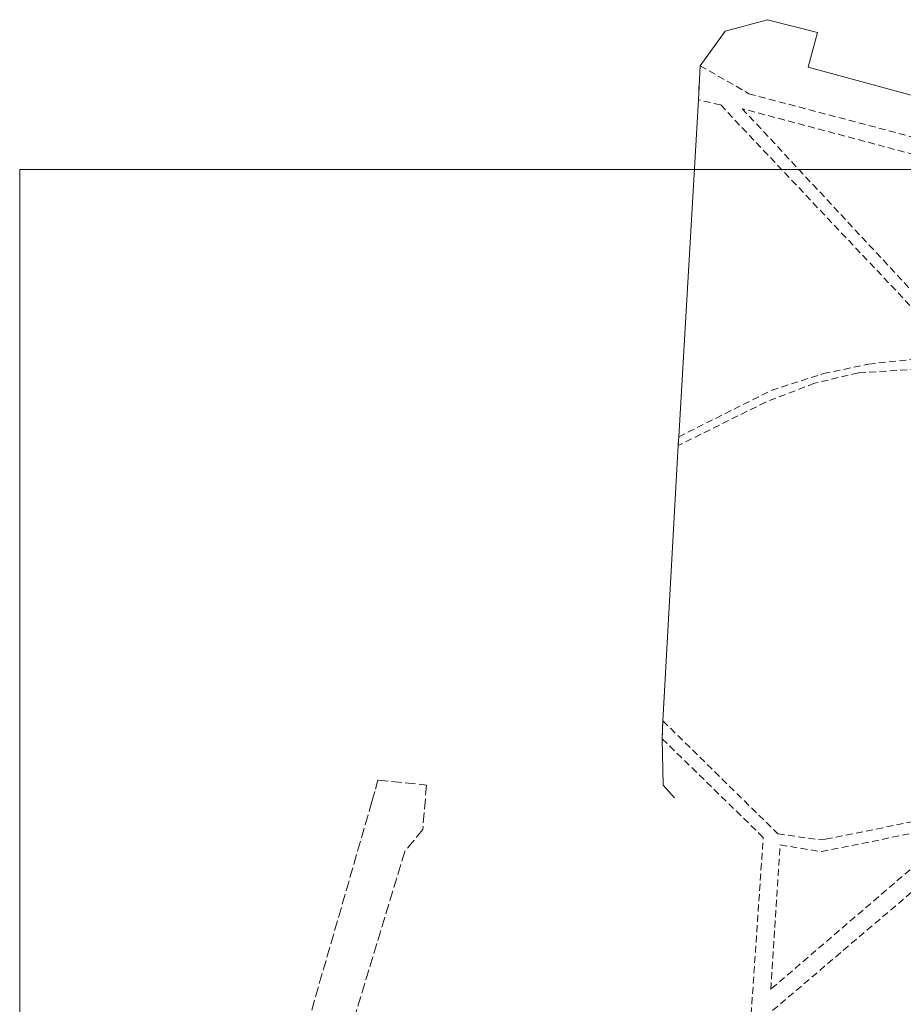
# Model space of a CAD drawing. Extents: x 6567519 to 6569315, y 5583523 to 5585607.
# Tile 4 of 67: x 6568276 to 6568405, y 5583696 to 5583839. Entities that reach past the tile are written whole.
import ezdxf

# ---------------------------------------------------------------- set-up
doc = ezdxf.new("R2010")
doc.units = 0
for name, pattern in [('GAK', [3.5, 2, -0.7, 0.1, -0.7]), ('PRZER2-1', [3, 2, -1]), ('PRZER3-1', [4, 3, -1])]:
    doc.linetypes.add(name, pattern=pattern)
for name, color, linetype, lineweight in [('GSLKRW', 7, 'CONTINUOUS', 25), ('GSSKOA', 7, 'PRZER3-1', 18), ('GSSKOD', 7, 'PRZER2-1', 18), ('siec', 7, 'GAK', 70)]:
    doc.layers.add(name, color=color, linetype=linetype, lineweight=lineweight)

msp = doc.modelspace()

# ---------------------------------------------------------------- linework, layer by layer
at = {"layer": 'GSLKRW', "color": 7, "linetype": 'Continuous', "lineweight": 20, "elevation": 10.18}
msp.add_lwpolyline([(6568371.42, 5583725.899), (6568369.75, 5583727.709), (6568369.6, 5583734.499), (6568369.74, 5583737.039), (6568371.93, 5583777.009), (6568372.02, 5583778.279), (6568374.88, 5583827.219), (6568375.15, 5583832.159), (6568378.78, 5583837.179), (6568384.91, 5583838.839), (6568392.17, 5583836.999), (6568390.81, 5583831.939), (6568423.38, 5583823.109)], dxfattribs=at)
at = {"layer": 'GSSKOA', "color": 7, "linetype": 'PRZER3-1', "lineweight": 20, "ltscale": 0.5, "elevation": 10.18}
msp.add_lwpolyline([(6568318.19, 5583693.159), (6568327.5, 5583725.339), (6568328.02, 5583727.129), (6568328.36, 5583728.449), (6568335.42, 5583727.739), (6568334.87, 5583721.279), (6568332.28, 5583718.109), (6568324.69, 5583693.189, 0.033937)], format="xyb", dxfattribs=at)
at = {"layer": 'GSSKOD', "color": 7, "linetype": 'PRZER2-1', "lineweight": 20, "ltscale": 0.5, "elevation": 10.18}
for points in [[(6568408.67, 5583794.099), (6568378.11, 5583826.469), (6568374.88, 5583827.219), (6568375.15, 5583832.159), (6568382.22, 5583828.089), (6568423.82, 5583817.069)], [(6568423.66, 5583814.599), (6568381.25, 5583825.919), (6568408.15, 5583797.019)], [(6568408.16, 5583788.229), (6568398.1, 5583787.569), (6568391.74, 5583786.059), (6568384.64, 5583783.329), (6568371.93, 5583777.009), (6568372.02, 5583778.279), (6568385.53, 5583785.059), (6568393.04, 5583787.459), (6568399.58, 5583788.849), (6568408.32, 5583789.769)], [(6568406.96, 5583713.139), (6568385.14, 5583694.569), (6568384.28, 5583680.769), (6568381.72, 5583680.879), (6568381.79, 5583683.369), (6568377.8, 5583683.679), (6568377.91, 5583685.829), (6568381.93, 5583685.449), (6568384.29, 5583720.139), (6568369.6, 5583734.499), (6568369.74, 5583737.039), (6568386.41, 5583720.669), (6568392.32, 5583719.809), (6568393.35, 5583719.869), (6568412.9, 5583723.809)]]:
    msp.add_lwpolyline(points, dxfattribs=at)
msp.add_lwpolyline([(6568413.57, 5583722.289), (6568385.38, 5583698.079), (6568386.76, 5583719.049), (6568392.74, 5583718.069)], close=True, dxfattribs=at)
at = {"layer": 'siec', "linetype": 'Continuous', "lineweight": 18}
msp.add_lwpolyline([(6568276.363, 5583817.09), (6568690.934, 5583817.09), (6568690.934, 5583541.212), (6568276.363, 5583541.212)], close=True, dxfattribs=at)

doc.saveas('drawing.dxf')
